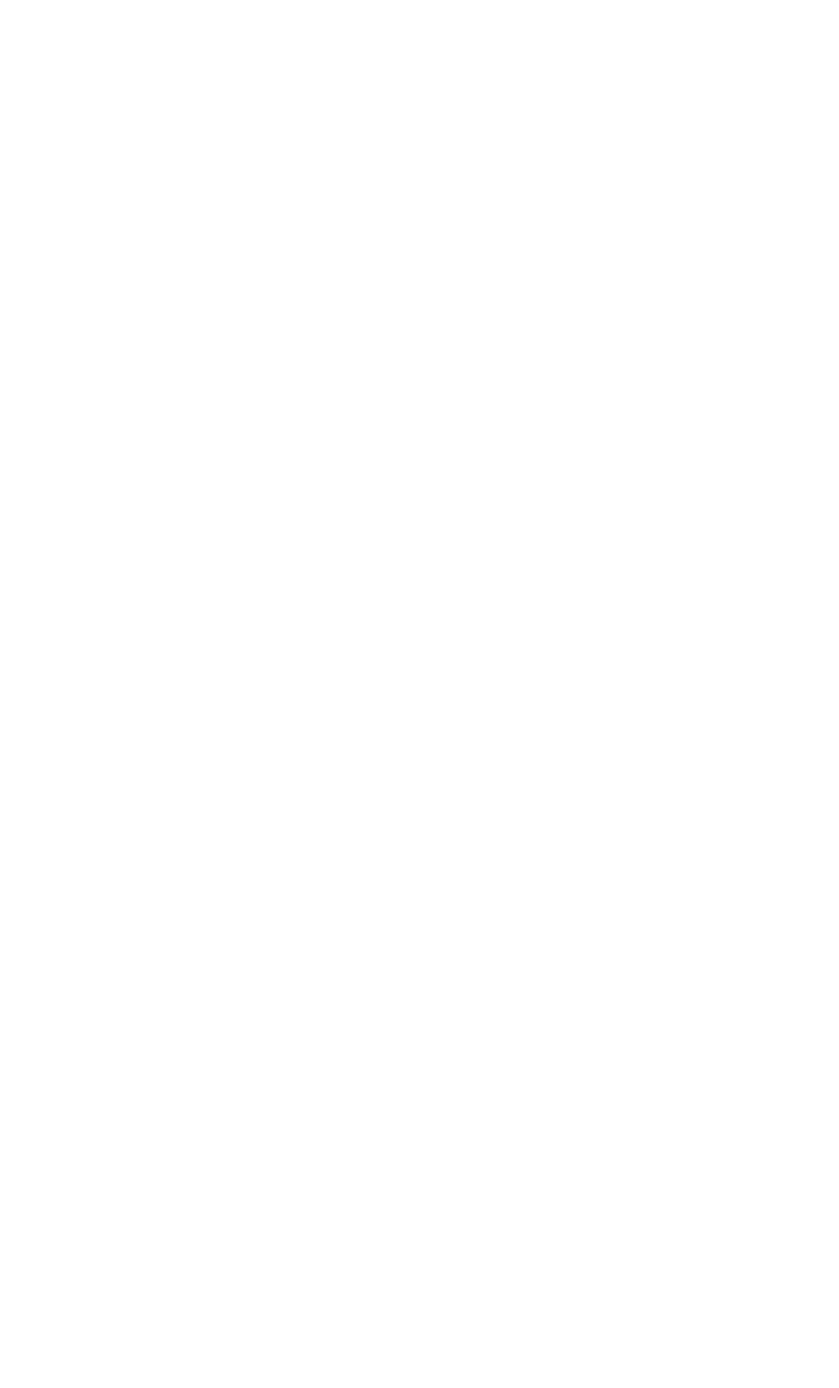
# Model space of a CAD drawing. Header units: millimetres. Extents: x 1283012 to 1317293, y -98285 to -69720.
# Tile 24 of 24: x 1304364 to 1317293, y -98285 to -76316. Entities that reach past the tile are written whole.
import ezdxf

# ---------------------------------------------------------------- set-up
doc = ezdxf.new("R2010")
doc.units = ezdxf.units.MM
doc.header["$LTSCALE"] = 250
doc.layers.add('11 - opisy TXT2', color=4, linetype='Continuous')
doc.styles.add('RomanS', font='romans.shx', dxfattribs={"width": 0.8})
doc.styles.add('TXT3', font='simplex.shx', dxfattribs={"width": 0.8, "height": 120})

msp = doc.modelspace()

# ---------------------------------------------------------------- texts
at = {"lineweight": 30, "char_height": 125, "width": 481.7713, "attachment_point": 1, "line_spacing_factor": 1.5, "style": 'RomanS'}
for s, insert in [('\\A1;\\pi126.75;{\\W0.65;K-9}', (1301283.79, -78557.54)), ('\\A1;\\pi86.124;{\\W0.65;K-10}', (1294933.79, -85982.54)), ('\\A1;\\pi97.731;{\\W0.65;K-11}', (1299283.79, -96482.54))]:
    msp.add_mtext(s, dxfattribs=dict(at, insert=insert))
at = {"layer": '11 - opisy TXT2', "char_height": 60, "attachment_point": 1, "style": 'TXT3'}
for s, insert in [('\\pi-180,l180,t180;{\\H2x;\\C2;Uwagi:\\P\\H0.5x;\\P\\H1.0256x;\\C256;1.^IRysunek rozpatrywać łącznie z projektem architektury, pozostałymi projektami branżowymi oraz opisem technicznym.\\P\\A1;\\H0.975x;2.^IWszystkie wymiary i poziomy, należy rozpatrywać łącznie z projektem architektury oraz pozostałymi projektami branżowymi.\\P\\H1.0256x;3.^IZabezpieczenie przeciwwilgociowe ścian fundamentowych oraz fundamentów wg opisu technicznego konstrukcji.\\P4.^IPoziom posadowienia przyjęto równy -1.85m względem poziomu ±0.00 budynku, któremu odpowiada rzędna 196.71 m n.p.m. \\P5.^IOtulina zbrojenia fundamentów 5cm. Otulina zbrojenia pozostałych elementów 2.5cm.}', (1299019.2, -76322.4)), ('\\pi-180,l180,t180;{\\H2x;\\C2;Uwagi:\\P\\H0.5x;\\P\\H1.0256x;\\C256;1.^IRysunek rozpatrywać łącznie z projektem architektury, pozostałymi projektami branżowymi oraz opisem technicznym.\\P\\A1;\\H0.975x;2.^IWszystkie wymiary i poziomy, należy rozpatrywać łącznie z projektem architektury oraz pozostałymi projektami branżowymi.\\P\\H1.0256x;3.^IZabezpieczenie przeciwwilgociowe ścian fundamentowych oraz fundamentów wg opisu technicznego konstrukcji.\\P4.^IPoziom posadowienia przyjęto równy -1.85m względem poziomu ±0.00 budynku, któremu odpowiada rzędna 196.71 m n.p.m. \\P5.^IW ławach fundamentowych zakotwić startery rdzeni i słupa.\\P6.^IOtulina zbrojenia fundamentów 5cm. Otulina zbrojenia pozostałych elementów 2.5cm.}', (1297019.2, -94247.4))]:
    msp.add_mtext_dynamic_manual_height_columns(s, width=2688.6264, gutter_width=2400, heights=[0], dxfattribs=dict(at, insert=insert))

doc.saveas('drawing.dxf')
